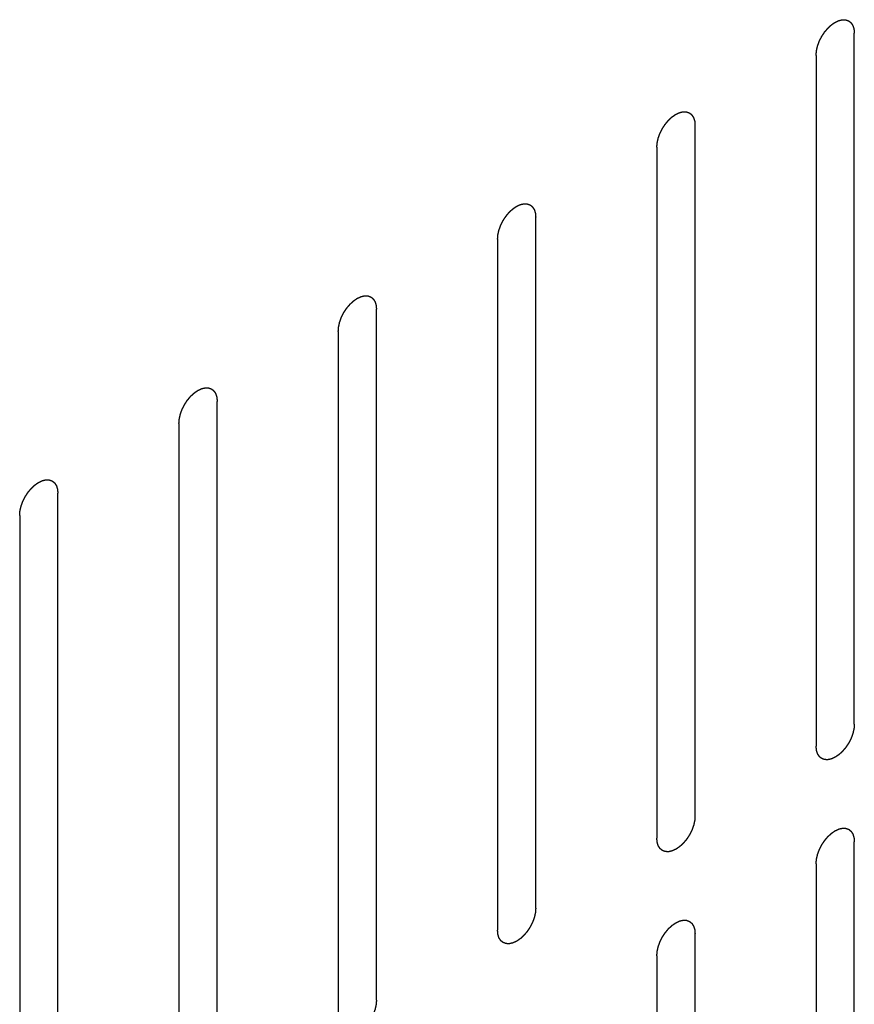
# Model space of a CAD drawing. Header units: inches. Extents: x 5 to 265, y 5 to 171.
# Tile 44 of 212: x 204.88 to 206.04, y 68.19 to 69.56. Entities that reach past the tile are written whole.
import ezdxf

# ---------------------------------------------------------------- set-up
doc = ezdxf.new("R2010")
doc.units = ezdxf.units.IN
doc.header["$LTSCALE"] = 14.96
doc.header["$MEASUREMENT"] = 0
doc.linetypes.add('HIDDEN', pattern=[0.2, 0.1, -0.1])
doc.layers.add('08_ALL_COSMETICS', color=7, linetype='CONTINUOUS')

msp = doc.modelspace()

# ---------------------------------------------------------------- linework, layer by layer
at = {"layer": '08_ALL_COSMETICS', "color": 7, "linetype": 'HIDDEN'}
for p, q in [((206.0388, 68.5807), (206.0388, 69.5401)), ((205.9858, 69.5094), (205.9858, 68.55)), ((205.8175, 68.4529), (205.8175, 69.4123)), ((205.7645, 69.3817), (205.7645, 68.4223)), ((205.5962, 68.3251), (205.5962, 69.2845)), ((205.5431, 69.2539), (205.5431, 68.2945)), ((205.3748, 68.1973), (205.3748, 69.1567)), ((205.3218, 69.1261), (205.3218, 68.1667)), ((205.1535, 68.0695), (205.1535, 69.0289)), ((205.1005, 68.9983), (205.1005, 68.0389)), ((204.9322, 67.9418), (204.9322, 68.9012)), ((204.8792, 68.8705), (204.8792, 67.9111)), ((206.0388, 67.458), (206.0388, 68.4174)), ((205.9858, 68.3867), (205.9858, 67.4274)), ((205.8175, 67.3302), (205.8175, 68.2896)), ((205.7645, 68.259), (205.7645, 67.2996))]:
    msp.add_line(p, q, dxfattribs=at)
for points in [[(205.9858, 69.5094), (205.9858, 69.51), (205.9859, 69.511), (205.986, 69.5126), (205.9861, 69.5139), (205.9862, 69.5148), (205.9863, 69.5153), (205.9863, 69.5157), (205.9864, 69.5161), (205.9865, 69.5166), (205.9867, 69.5176), (205.987, 69.519), (205.9873, 69.5203), (205.9876, 69.5213), (205.9877, 69.5218), (205.9878, 69.5223), (205.9879, 69.5227), (205.9881, 69.5232), (205.9885, 69.5242), (205.989, 69.5256), (205.9895, 69.527), (205.9899, 69.528), (205.9901, 69.5285), (205.9902, 69.5289), (205.9904, 69.5294), (205.9907, 69.5299), (205.9912, 69.5309), (205.9919, 69.5323), (205.9926, 69.5336), (205.9931, 69.5346), (205.9933, 69.5352), (205.9935, 69.5356), (205.9938, 69.536), (205.9941, 69.5365), (205.9947, 69.5374), (205.9955, 69.5386), (205.9964, 69.5399), (205.997, 69.5408), (205.9973, 69.5413), (205.9975, 69.5417), (205.9978, 69.542), (205.9982, 69.5425), (205.9989, 69.5433), (205.9998, 69.5444), (206.0008, 69.5455), (206.0014, 69.5463), (206.0018, 69.5468), (206.0021, 69.5471), (206.0024, 69.5474), (206.0028, 69.5478), (206.0036, 69.5485), (206.0046, 69.5494), (206.0056, 69.5504), (206.0063, 69.5511), (206.0068, 69.5514), (206.0071, 69.5518), (206.0074, 69.552), (206.0078, 69.5523), (206.0086, 69.5528), (206.0097, 69.5536), (206.0108, 69.5543), (206.0115, 69.5548), (206.012, 69.5551), (206.0123, 69.5554), (206.0126, 69.5555), (206.0131, 69.5557), (206.0138, 69.5561), (206.0149, 69.5566), (206.0159, 69.5571), (206.0167, 69.5574), (206.0171, 69.5576), (206.0175, 69.5578), (206.0178, 69.5578), (206.0182, 69.5579), (206.0189, 69.5581), (206.0199, 69.5583), (206.021, 69.5586), (206.0217, 69.5587), (206.0221, 69.5588), (206.0224, 69.5589), (206.0227, 69.5589), (206.0231, 69.5589), (206.0237, 69.5588), (206.0247, 69.5588), (206.0256, 69.5588), (206.0263, 69.5588), (206.0267, 69.5587), (206.027, 69.5587), (206.0272, 69.5586), (206.0276, 69.5585), (206.0282, 69.5583), (206.029, 69.558), (206.0299, 69.5577), (206.0305, 69.5574), (206.0308, 69.5573), (206.0311, 69.5572), (206.0313, 69.557), (206.0315, 69.5568), (206.032, 69.5564), (206.0327, 69.5559), (206.0334, 69.5553), (206.0339, 69.5549), (206.0341, 69.5547), (206.0343, 69.5545), (206.0345, 69.5543), (206.0347, 69.5539), (206.035, 69.5534), (206.0356, 69.5526), (206.0361, 69.5518), (206.0364, 69.5512), (206.0366, 69.5509), (206.0368, 69.5507), (206.0369, 69.5503), (206.037, 69.5499), (206.0372, 69.5492), (206.0375, 69.5482), (206.0378, 69.5472), (206.0381, 69.5465), (206.0382, 69.5461), (206.0383, 69.5458), (206.0383, 69.5454), (206.0384, 69.545), (206.0384, 69.5441), (206.0386, 69.5429), (206.0387, 69.5415), (206.0388, 69.5405), (206.0388, 69.5401)], [(205.7645, 69.3817), (205.7645, 69.3822), (205.7646, 69.3832), (205.7647, 69.3848), (205.7648, 69.3861), (205.7649, 69.387), (205.7649, 69.3875), (205.7649, 69.3879), (205.7651, 69.3883), (205.7652, 69.3889), (205.7654, 69.3898), (205.7657, 69.3912), (205.766, 69.3926), (205.7662, 69.3935), (205.7664, 69.3941), (205.7664, 69.3945), (205.7666, 69.3949), (205.7668, 69.3955), (205.7672, 69.3964), (205.7677, 69.3978), (205.7682, 69.3992), (205.7685, 69.4002), (205.7687, 69.4007), (205.7689, 69.4012), (205.7691, 69.4016), (205.7694, 69.4021), (205.7699, 69.4031), (205.7706, 69.4045), (205.7713, 69.4059), (205.7717, 69.4068), (205.772, 69.4074), (205.7722, 69.4078), (205.7725, 69.4082), (205.7728, 69.4087), (205.7734, 69.4096), (205.7742, 69.4108), (205.7751, 69.4121), (205.7756, 69.413), (205.776, 69.4135), (205.7762, 69.4139), (205.7765, 69.4142), (205.7769, 69.4147), (205.7776, 69.4155), (205.7785, 69.4166), (205.7795, 69.4178), (205.7801, 69.4186), (205.7805, 69.419), (205.7808, 69.4194), (205.7811, 69.4196), (205.7815, 69.42), (205.7822, 69.4207), (205.7833, 69.4217), (205.7843, 69.4226), (205.785, 69.4233), (205.7854, 69.4237), (205.7857, 69.424), (205.7861, 69.4242), (205.7865, 69.4245), (205.7873, 69.425), (205.7884, 69.4258), (205.7894, 69.4265), (205.7902, 69.4271), (205.7906, 69.4274), (205.791, 69.4276), (205.7913, 69.4277), (205.7917, 69.4279), (205.7925, 69.4283), (205.7936, 69.4288), (205.7946, 69.4293), (205.7954, 69.4296), (205.7958, 69.4298), (205.7961, 69.43), (205.7964, 69.43), (205.7968, 69.4301), (205.7976, 69.4303), (205.7986, 69.4305), (205.7996, 69.4308), (205.8004, 69.4309), (205.8008, 69.431), (205.8011, 69.4311), (205.8014, 69.4311), (205.8017, 69.4311), (205.8024, 69.4311), (205.8034, 69.431), (205.8043, 69.431), (205.805, 69.431), (205.8054, 69.4309), (205.8057, 69.431), (205.8059, 69.4308), (205.8062, 69.4307), (205.8068, 69.4305), (205.8077, 69.4302), (205.8085, 69.4299), (205.8091, 69.4297), (205.8095, 69.4295), (205.8097, 69.4295), (205.8099, 69.4293), (205.8102, 69.429), (205.8107, 69.4286), (205.8114, 69.4281), (205.8121, 69.4275), (205.8125, 69.4271), (205.8128, 69.4269), (205.813, 69.4267), (205.8132, 69.4265), (205.8134, 69.4262), (205.8137, 69.4256), (205.8142, 69.4248), (205.8147, 69.424), (205.8151, 69.4234), (205.8153, 69.4231), (205.8155, 69.4229), (205.8155, 69.4226), (205.8157, 69.4222), (205.8159, 69.4215), (205.8162, 69.4204), (205.8165, 69.4194), (205.8168, 69.4187), (205.8169, 69.4183), (205.817, 69.418), (205.817, 69.4177), (205.817, 69.4172), (205.8171, 69.4163), (205.8172, 69.4152), (205.8174, 69.4137), (205.8174, 69.4128), (205.8175, 69.4123)], [(205.5431, 69.2539), (205.5432, 69.2544), (205.5433, 69.2554), (205.5434, 69.257), (205.5435, 69.2583), (205.5436, 69.2592), (205.5436, 69.2597), (205.5436, 69.2601), (205.5437, 69.2605), (205.5439, 69.2611), (205.5441, 69.262), (205.5444, 69.2634), (205.5447, 69.2648), (205.5449, 69.2657), (205.545, 69.2663), (205.5451, 69.2667), (205.5453, 69.2671), (205.5455, 69.2677), (205.5458, 69.2686), (205.5464, 69.27), (205.5469, 69.2714), (205.5472, 69.2724), (205.5474, 69.273), (205.5475, 69.2734), (205.5478, 69.2738), (205.5481, 69.2743), (205.5485, 69.2753), (205.5492, 69.2767), (205.5499, 69.2781), (205.5504, 69.279), (205.5507, 69.2796), (205.5509, 69.28), (205.5512, 69.2804), (205.5515, 69.2809), (205.5521, 69.2818), (205.5529, 69.2831), (205.5537, 69.2843), (205.5543, 69.2852), (205.5547, 69.2857), (205.5549, 69.2861), (205.5552, 69.2865), (205.5556, 69.2869), (205.5562, 69.2877), (205.5572, 69.2888), (205.5581, 69.29), (205.5588, 69.2908), (205.5592, 69.2912), (205.5595, 69.2916), (205.5598, 69.2919), (205.5602, 69.2922), (205.5609, 69.2929), (205.5619, 69.2939), (205.563, 69.2948), (205.5637, 69.2955), (205.5641, 69.2959), (205.5644, 69.2962), (205.5647, 69.2964), (205.5652, 69.2967), (205.5659, 69.2972), (205.567, 69.298), (205.5681, 69.2987), (205.5689, 69.2993), (205.5693, 69.2996), (205.5697, 69.2998), (205.57, 69.2999), (205.5704, 69.3002), (205.5712, 69.3005), (205.5722, 69.301), (205.5733, 69.3015), (205.5741, 69.3019), (205.5745, 69.302), (205.5748, 69.3022), (205.5751, 69.3023), (205.5755, 69.3024), (205.5762, 69.3025), (205.5773, 69.3028), (205.5783, 69.303), (205.579, 69.3032), (205.5794, 69.3033), (205.5798, 69.3034), (205.58, 69.3033), (205.5804, 69.3033), (205.5811, 69.3033), (205.582, 69.3032), (205.583, 69.3032), (205.5837, 69.3032), (205.584, 69.3032), (205.5843, 69.3032), (205.5846, 69.3031), (205.5849, 69.3029), (205.5855, 69.3027), (205.5864, 69.3024), (205.5872, 69.3021), (205.5878, 69.3019), (205.5881, 69.3018), (205.5884, 69.3017), (205.5886, 69.3015), (205.5889, 69.3013), (205.5894, 69.3009), (205.59, 69.3003), (205.5907, 69.2997), (205.5912, 69.2993), (205.5915, 69.2991), (205.5917, 69.299), (205.5918, 69.2987), (205.592, 69.2984), (205.5924, 69.2978), (205.5929, 69.297), (205.5934, 69.2962), (205.5938, 69.2957), (205.594, 69.2953), (205.5941, 69.2951), (205.5942, 69.2948), (205.5944, 69.2944), (205.5946, 69.2937), (205.5949, 69.2927), (205.5952, 69.2917), (205.5954, 69.291), (205.5955, 69.2905), (205.5957, 69.2903), (205.5957, 69.2899), (205.5957, 69.2894), (205.5958, 69.2886), (205.5959, 69.2874), (205.596, 69.2859), (205.5961, 69.285), (205.5962, 69.2845)], [(205.3218, 69.1261), (205.3219, 69.1266), (205.3219, 69.1277), (205.3221, 69.1292), (205.3222, 69.1305), (205.3222, 69.1314), (205.3223, 69.1319), (205.3223, 69.1323), (205.3224, 69.1327), (205.3225, 69.1333), (205.3228, 69.1343), (205.3231, 69.1356), (205.3234, 69.137), (205.3236, 69.138), (205.3237, 69.1385), (205.3238, 69.1389), (205.324, 69.1393), (205.3242, 69.1399), (205.3245, 69.1409), (205.325, 69.1423), (205.3255, 69.1437), (205.3259, 69.1446), (205.3261, 69.1452), (205.3262, 69.1456), (205.3265, 69.146), (205.3267, 69.1466), (205.3272, 69.1475), (205.3279, 69.1489), (205.3286, 69.1503), (205.3291, 69.1513), (205.3294, 69.1518), (205.3296, 69.1522), (205.3298, 69.1526), (205.3302, 69.1531), (205.3307, 69.154), (205.3316, 69.1553), (205.3324, 69.1566), (205.333, 69.1574), (205.3333, 69.1579), (205.3336, 69.1583), (205.3339, 69.1587), (205.3342, 69.1591), (205.3349, 69.1599), (205.3359, 69.1611), (205.3368, 69.1622), (205.3375, 69.163), (205.3379, 69.1634), (205.3381, 69.1638), (205.3384, 69.1641), (205.3389, 69.1645), (205.3396, 69.1651), (205.3406, 69.1661), (205.3416, 69.167), (205.3424, 69.1677), (205.3428, 69.1681), (205.3431, 69.1684), (205.3434, 69.1686), (205.3439, 69.1689), (205.3446, 69.1695), (205.3457, 69.1702), (205.3468, 69.171), (205.3476, 69.1715), (205.348, 69.1718), (205.3483, 69.172), (205.3487, 69.1722), (205.3491, 69.1724), (205.3498, 69.1727), (205.3509, 69.1732), (205.352, 69.1737), (205.3527, 69.1741), (205.3532, 69.1743), (205.3535, 69.1744), (205.3538, 69.1745), (205.3542, 69.1746), (205.3549, 69.1747), (205.356, 69.175), (205.357, 69.1752), (205.3577, 69.1754), (205.3581, 69.1755), (205.3584, 69.1756), (205.3587, 69.1755), (205.3591, 69.1755), (205.3598, 69.1755), (205.3607, 69.1755), (205.3617, 69.1754), (205.3623, 69.1754), (205.3627, 69.1754), (205.363, 69.1754), (205.3633, 69.1753), (205.3636, 69.1752), (205.3642, 69.1749), (205.365, 69.1746), (205.3659, 69.1743), (205.3665, 69.1741), (205.3668, 69.174), (205.3671, 69.1739), (205.3673, 69.1737), (205.3676, 69.1735), (205.368, 69.1731), (205.3687, 69.1725), (205.3694, 69.172), (205.3699, 69.1716), (205.3702, 69.1713), (205.3704, 69.1712), (205.3705, 69.1709), (205.3707, 69.1706), (205.3711, 69.17), (205.3716, 69.1692), (205.3721, 69.1684), (205.3725, 69.1679), (205.3727, 69.1675), (205.3728, 69.1673), (205.3729, 69.167), (205.373, 69.1666), (205.3732, 69.1659), (205.3736, 69.1649), (205.3739, 69.1639), (205.3741, 69.1632), (205.3742, 69.1628), (205.3743, 69.1625), (205.3743, 69.1621), (205.3744, 69.1616), (205.3745, 69.1608), (205.3746, 69.1596), (205.3747, 69.1582), (205.3748, 69.1572), (205.3748, 69.1567)], [(205.1005, 68.9983), (205.1005, 68.9988), (205.1006, 68.9999), (205.1007, 69.0014), (205.1008, 69.0027), (205.1009, 69.0036), (205.101, 69.0042), (205.101, 69.0045), (205.1011, 69.005), (205.1012, 69.0055), (205.1014, 69.0065), (205.1017, 69.0078), (205.1021, 69.0092), (205.1023, 69.0102), (205.1024, 69.0107), (205.1025, 69.0111), (205.1026, 69.0116), (205.1028, 69.0121), (205.1032, 69.0131), (205.1037, 69.0145), (205.1042, 69.0159), (205.1046, 69.0168), (205.1048, 69.0174), (205.1049, 69.0178), (205.1051, 69.0182), (205.1054, 69.0188), (205.1059, 69.0198), (205.1066, 69.0211), (205.1073, 69.0225), (205.1078, 69.0235), (205.108, 69.024), (205.1082, 69.0245), (205.1085, 69.0248), (205.1088, 69.0253), (205.1094, 69.0262), (205.1103, 69.0275), (205.1111, 69.0288), (205.1117, 69.0297), (205.112, 69.0302), (205.1122, 69.0306), (205.1125, 69.0309), (205.1129, 69.0314), (205.1136, 69.0321), (205.1145, 69.0333), (205.1155, 69.0344), (205.1161, 69.0352), (205.1165, 69.0357), (205.1168, 69.036), (205.1171, 69.0363), (205.1175, 69.0367), (205.1183, 69.0374), (205.1193, 69.0383), (205.1203, 69.0393), (205.121, 69.0399), (205.1215, 69.0403), (205.1218, 69.0406), (205.1221, 69.0408), (205.1225, 69.0411), (205.1233, 69.0417), (205.1244, 69.0424), (205.1255, 69.0432), (205.1262, 69.0437), (205.1267, 69.044), (205.127, 69.0443), (205.1273, 69.0444), (205.1278, 69.0446), (205.1285, 69.0449), (205.1296, 69.0454), (205.1307, 69.0459), (205.1314, 69.0463), (205.1318, 69.0465), (205.1322, 69.0467), (205.1325, 69.0467), (205.1329, 69.0468), (205.1336, 69.047), (205.1346, 69.0472), (205.1357, 69.0474), (205.1364, 69.0476), (205.1368, 69.0477), (205.1371, 69.0478), (205.1374, 69.0478), (205.1378, 69.0477), (205.1384, 69.0477), (205.1394, 69.0477), (205.1403, 69.0476), (205.141, 69.0476), (205.1414, 69.0476), (205.1417, 69.0476), (205.1419, 69.0475), (205.1423, 69.0474), (205.1429, 69.0472), (205.1437, 69.0469), (205.1446, 69.0465), (205.1452, 69.0463), (205.1455, 69.0462), (205.1458, 69.0461), (205.146, 69.0459), (205.1462, 69.0457), (205.1467, 69.0453), (205.1474, 69.0447), (205.1481, 69.0442), (205.1486, 69.0438), (205.1488, 69.0435), (205.1491, 69.0434), (205.1492, 69.0431), (205.1494, 69.0428), (205.1498, 69.0423), (205.1503, 69.0415), (205.1508, 69.0406), (205.1511, 69.0401), (205.1513, 69.0398), (205.1515, 69.0395), (205.1516, 69.0392), (205.1517, 69.0388), (205.1519, 69.0381), (205.1522, 69.0371), (205.1526, 69.0361), (205.1528, 69.0354), (205.1529, 69.035), (205.153, 69.0347), (205.153, 69.0343), (205.1531, 69.0338), (205.1531, 69.033), (205.1533, 69.0318), (205.1534, 69.0304), (205.1535, 69.0294), (205.1535, 69.0289)], [(204.8792, 68.8705), (204.8792, 68.8711), (204.8793, 68.8721), (204.8794, 68.8737), (204.8795, 68.875), (204.8796, 68.8759), (204.8796, 68.8764), (204.8797, 68.8768), (204.8798, 68.8772), (204.8799, 68.8777), (204.8801, 68.8787), (204.8804, 68.8801), (204.8807, 68.8814), (204.8809, 68.8824), (204.8811, 68.8829), (204.8811, 68.8834), (204.8813, 68.8838), (204.8815, 68.8843), (204.8819, 68.8853), (204.8824, 68.8867), (204.8829, 68.8881), (204.8832, 68.8891), (204.8834, 68.8896), (204.8836, 68.89), (204.8838, 68.8905), (204.8841, 68.891), (204.8846, 68.892), (204.8853, 68.8934), (204.886, 68.8947), (204.8864, 68.8957), (204.8867, 68.8963), (204.8869, 68.8967), (204.8872, 68.897), (204.8875, 68.8976), (204.8881, 68.8984), (204.8889, 68.8997), (204.8898, 68.901), (204.8903, 68.9019), (204.8907, 68.9024), (204.8909, 68.9028), (204.8912, 68.9031), (204.8916, 68.9036), (204.8923, 68.9044), (204.8932, 68.9055), (204.8942, 68.9066), (204.8948, 68.9074), (204.8952, 68.9079), (204.8955, 68.9082), (204.8958, 68.9085), (204.8962, 68.9089), (204.8969, 68.9096), (204.898, 68.9105), (204.899, 68.9115), (204.8997, 68.9122), (204.9001, 68.9125), (204.9004, 68.9129), (204.9008, 68.9131), (204.9012, 68.9134), (204.902, 68.9139), (204.9031, 68.9147), (204.9042, 68.9154), (204.9049, 68.9159), (204.9054, 68.9162), (204.9057, 68.9165), (204.906, 68.9166), (204.9064, 68.9168), (204.9072, 68.9172), (204.9083, 68.9177), (204.9093, 68.9182), (204.9101, 68.9185), (204.9105, 68.9187), (204.9108, 68.9189), (204.9111, 68.9189), (204.9116, 68.919), (204.9123, 68.9192), (204.9133, 68.9194), (204.9143, 68.9197), (204.9151, 68.9198), (204.9155, 68.9199), (204.9158, 68.92), (204.9161, 68.92), (204.9165, 68.92), (204.9171, 68.9199), (204.9181, 68.9199), (204.919, 68.9199), (204.9197, 68.9198), (204.9201, 68.9198), (204.9204, 68.9198), (204.9206, 68.9197), (204.921, 68.9196), (204.9215, 68.9194), (204.9224, 68.9191), (204.9232, 68.9188), (204.9238, 68.9185), (204.9242, 68.9184), (204.9244, 68.9183), (204.9246, 68.9181), (204.9249, 68.9179), (204.9254, 68.9175), (204.9261, 68.917), (204.9268, 68.9164), (204.9272, 68.916), (204.9275, 68.9158), (204.9277, 68.9156), (204.9279, 68.9154), (204.9281, 68.915), (204.9284, 68.9145), (204.9289, 68.9137), (204.9294, 68.9129), (204.9298, 68.9123), (204.93, 68.912), (204.9302, 68.9118), (204.9303, 68.9114), (204.9304, 68.911), (204.9306, 68.9103), (204.9309, 68.9093), (204.9312, 68.9083), (204.9315, 68.9076), (204.9316, 68.9072), (204.9317, 68.9069), (204.9317, 68.9065), (204.9318, 68.9061), (204.9318, 68.9052), (204.9319, 68.904), (204.9321, 68.9026), (204.9322, 68.9016), (204.9322, 68.9012)], [(206.0388, 68.5807), (206.0388, 68.5801), (206.0387, 68.5791), (206.0386, 68.5775), (206.0385, 68.5762), (206.0384, 68.5753), (206.0383, 68.5748), (206.0383, 68.5744), (206.0382, 68.574), (206.0381, 68.5735), (206.0379, 68.5725), (206.0376, 68.5711), (206.0372, 68.5698), (206.037, 68.5688), (206.0369, 68.5683), (206.0368, 68.5678), (206.0367, 68.5674), (206.0365, 68.5669), (206.0361, 68.5659), (206.0356, 68.5645), (206.0351, 68.5631), (206.0347, 68.5621), (206.0345, 68.5616), (206.0344, 68.5612), (206.0342, 68.5607), (206.0339, 68.5602), (206.0334, 68.5592), (206.0327, 68.5578), (206.032, 68.5565), (206.0315, 68.5555), (206.0313, 68.5549), (206.0311, 68.5545), (206.0308, 68.5542), (206.0305, 68.5536), (206.0299, 68.5528), (206.0291, 68.5515), (206.0282, 68.5502), (206.0276, 68.5493), (206.0273, 68.5488), (206.0271, 68.5484), (206.0268, 68.5481), (206.0264, 68.5476), (206.0257, 68.5468), (206.0248, 68.5457), (206.0238, 68.5446), (206.0232, 68.5438), (206.0228, 68.5433), (206.0225, 68.543), (206.0222, 68.5427), (206.0218, 68.5423), (206.021, 68.5416), (206.02, 68.5407), (206.019, 68.5397), (206.0183, 68.539), (206.0178, 68.5387), (206.0175, 68.5384), (206.0172, 68.5381), (206.0168, 68.5378), (206.016, 68.5373), (206.0149, 68.5366), (206.0138, 68.5358), (206.0131, 68.5353), (206.0126, 68.535), (206.0123, 68.5347), (206.012, 68.5346), (206.0115, 68.5344), (206.0108, 68.534), (206.0097, 68.5335), (206.0087, 68.533), (206.0079, 68.5327), (206.0075, 68.5325), (206.0071, 68.5323), (206.0068, 68.5323), (206.0064, 68.5322), (206.0057, 68.532), (206.0047, 68.5318), (206.0036, 68.5315), (206.0029, 68.5314), (206.0025, 68.5313), (206.0022, 68.5312), (206.0019, 68.5312), (206.0015, 68.5312), (206.0009, 68.5313), (205.9999, 68.5313), (205.999, 68.5313), (205.9983, 68.5314), (205.9979, 68.5314), (205.9976, 68.5314), (205.9974, 68.5315), (205.997, 68.5316), (205.9964, 68.5318), (205.9956, 68.5321), (205.9947, 68.5324), (205.9941, 68.5327), (205.9938, 68.5328), (205.9935, 68.5329), (205.9933, 68.5331), (205.9931, 68.5333), (205.9926, 68.5337), (205.9919, 68.5342), (205.9912, 68.5348), (205.9907, 68.5352), (205.9905, 68.5354), (205.9902, 68.5356), (205.9901, 68.5358), (205.9899, 68.5362), (205.9896, 68.5367), (205.989, 68.5375), (205.9885, 68.5383), (205.9882, 68.5389), (205.988, 68.5392), (205.9878, 68.5394), (205.9877, 68.5398), (205.9876, 68.5402), (205.9874, 68.5409), (205.9871, 68.5419), (205.9867, 68.5429), (205.9865, 68.5436), (205.9864, 68.544), (205.9863, 68.5443), (205.9863, 68.5447), (205.9862, 68.5451), (205.9862, 68.546), (205.986, 68.5472), (205.9859, 68.5486), (205.9858, 68.5496), (205.9858, 68.55)], [(205.8175, 68.4529), (205.8174, 68.4524), (205.8174, 68.4513), (205.8172, 68.4498), (205.8171, 68.4485), (205.8171, 68.4476), (205.817, 68.447), (205.817, 68.4467), (205.8169, 68.4462), (205.8168, 68.4457), (205.8165, 68.4447), (205.8162, 68.4434), (205.8159, 68.442), (205.8157, 68.441), (205.8156, 68.4405), (205.8155, 68.4401), (205.8153, 68.4396), (205.8151, 68.4391), (205.8148, 68.4381), (205.8143, 68.4367), (205.8138, 68.4353), (205.8134, 68.4344), (205.8132, 68.4338), (205.8131, 68.4334), (205.8128, 68.433), (205.8126, 68.4324), (205.8121, 68.4314), (205.8114, 68.4301), (205.8107, 68.4287), (205.8102, 68.4277), (205.8099, 68.4272), (205.8097, 68.4267), (205.8095, 68.4264), (205.8091, 68.4259), (205.8086, 68.425), (205.8077, 68.4237), (205.8069, 68.4224), (205.8063, 68.4215), (205.806, 68.421), (205.8057, 68.4206), (205.8054, 68.4203), (205.8051, 68.4199), (205.8044, 68.4191), (205.8034, 68.4179), (205.8025, 68.4168), (205.8018, 68.416), (205.8014, 68.4155), (205.8012, 68.4152), (205.8009, 68.4149), (205.8004, 68.4145), (205.7997, 68.4139), (205.7987, 68.4129), (205.7977, 68.4119), (205.7969, 68.4113), (205.7965, 68.4109), (205.7962, 68.4106), (205.7959, 68.4104), (205.7955, 68.4101), (205.7947, 68.4095), (205.7936, 68.4088), (205.7925, 68.408), (205.7917, 68.4075), (205.7913, 68.4072), (205.791, 68.4069), (205.7907, 68.4068), (205.7902, 68.4066), (205.7895, 68.4063), (205.7884, 68.4058), (205.7873, 68.4053), (205.7866, 68.4049), (205.7861, 68.4047), (205.7858, 68.4045), (205.7855, 68.4045), (205.7851, 68.4044), (205.7844, 68.4042), (205.7833, 68.404), (205.7823, 68.4038), (205.7816, 68.4036), (205.7812, 68.4035), (205.7809, 68.4034), (205.7806, 68.4035), (205.7802, 68.4035), (205.7795, 68.4035), (205.7786, 68.4035), (205.7776, 68.4036), (205.777, 68.4036), (205.7766, 68.4036), (205.7763, 68.4036), (205.776, 68.4037), (205.7757, 68.4038), (205.7751, 68.404), (205.7743, 68.4043), (205.7734, 68.4047), (205.7728, 68.4049), (205.7725, 68.405), (205.7722, 68.4051), (205.772, 68.4053), (205.7717, 68.4055), (205.7713, 68.4059), (205.7706, 68.4065), (205.7699, 68.407), (205.7694, 68.4074), (205.7692, 68.4077), (205.7689, 68.4078), (205.7688, 68.4081), (205.7686, 68.4084), (205.7682, 68.4089), (205.7677, 68.4097), (205.7672, 68.4106), (205.7668, 68.4111), (205.7667, 68.4114), (205.7665, 68.4117), (205.7664, 68.412), (205.7663, 68.4124), (205.7661, 68.4131), (205.7657, 68.4141), (205.7654, 68.4151), (205.7652, 68.4158), (205.7651, 68.4162), (205.765, 68.4165), (205.765, 68.4169), (205.7649, 68.4174), (205.7648, 68.4182), (205.7647, 68.4194), (205.7646, 68.4208), (205.7645, 68.4218), (205.7645, 68.4223)], [(205.9858, 68.3867), (205.9858, 68.3873), (205.9859, 68.3883), (205.986, 68.3899), (205.9861, 68.3912), (205.9862, 68.3921), (205.9863, 68.3926), (205.9863, 68.393), (205.9864, 68.3934), (205.9865, 68.3939), (205.9867, 68.3949), (205.987, 68.3963), (205.9873, 68.3976), (205.9876, 68.3986), (205.9877, 68.3992), (205.9878, 68.3996), (205.9879, 68.4), (205.9881, 68.4005), (205.9885, 68.4015), (205.989, 68.4029), (205.9895, 68.4043), (205.9899, 68.4053), (205.9901, 68.4058), (205.9902, 68.4062), (205.9904, 68.4067), (205.9907, 68.4072), (205.9912, 68.4082), (205.9919, 68.4096), (205.9926, 68.4109), (205.9931, 68.4119), (205.9933, 68.4125), (205.9935, 68.4129), (205.9938, 68.4133), (205.9941, 68.4138), (205.9947, 68.4147), (205.9955, 68.4159), (205.9964, 68.4172), (205.997, 68.4181), (205.9973, 68.4186), (205.9975, 68.419), (205.9978, 68.4193), (205.9982, 68.4198), (205.9989, 68.4206), (205.9998, 68.4217), (206.0008, 68.4228), (206.0014, 68.4236), (206.0018, 68.4241), (206.0021, 68.4245), (206.0024, 68.4247), (206.0028, 68.4251), (206.0036, 68.4258), (206.0046, 68.4267), (206.0056, 68.4277), (206.0063, 68.4284), (206.0068, 68.4288), (206.0071, 68.4291), (206.0074, 68.4293), (206.0078, 68.4296), (206.0086, 68.4301), (206.0097, 68.4309), (206.0108, 68.4316), (206.0115, 68.4321), (206.012, 68.4324), (206.0123, 68.4327), (206.0126, 68.4328), (206.0131, 68.433), (206.0138, 68.4334), (206.0149, 68.4339), (206.0159, 68.4344), (206.0167, 68.4347), (206.0171, 68.4349), (206.0175, 68.4351), (206.0178, 68.4351), (206.0182, 68.4352), (206.0189, 68.4354), (206.0199, 68.4356), (206.021, 68.4359), (206.0217, 68.436), (206.0221, 68.4361), (206.0224, 68.4362), (206.0227, 68.4362), (206.0231, 68.4362), (206.0237, 68.4361), (206.0247, 68.4361), (206.0256, 68.4361), (206.0263, 68.4361), (206.0267, 68.436), (206.027, 68.4361), (206.0272, 68.4359), (206.0276, 68.4358), (206.0282, 68.4356), (206.029, 68.4353), (206.0299, 68.435), (206.0305, 68.4348), (206.0308, 68.4346), (206.0311, 68.4346), (206.0313, 68.4344), (206.0315, 68.4341), (206.032, 68.4337), (206.0327, 68.4332), (206.0334, 68.4326), (206.0339, 68.4322), (206.0341, 68.432), (206.0343, 68.4318), (206.0345, 68.4316), (206.0347, 68.4313), (206.035, 68.4307), (206.0356, 68.4299), (206.0361, 68.4291), (206.0364, 68.4285), (206.0366, 68.4282), (206.0368, 68.428), (206.0369, 68.4276), (206.037, 68.4273), (206.0372, 68.4265), (206.0375, 68.4255), (206.0378, 68.4245), (206.0381, 68.4238), (206.0382, 68.4234), (206.0383, 68.4231), (206.0383, 68.4228), (206.0384, 68.4223), (206.0384, 68.4214), (206.0386, 68.4202), (206.0387, 68.4188), (206.0388, 68.4178), (206.0388, 68.4174)], [(205.5962, 68.3251), (205.5961, 68.3246), (205.596, 68.3235), (205.5959, 68.322), (205.5958, 68.3207), (205.5957, 68.3198), (205.5957, 68.3193), (205.5957, 68.3189), (205.5956, 68.3185), (205.5954, 68.3179), (205.5952, 68.3169), (205.5949, 68.3156), (205.5946, 68.3142), (205.5944, 68.3132), (205.5943, 68.3127), (205.5942, 68.3123), (205.594, 68.3119), (205.5938, 68.3113), (205.5935, 68.3103), (205.593, 68.3089), (205.5924, 68.3076), (205.5921, 68.3066), (205.5919, 68.306), (205.5918, 68.3056), (205.5915, 68.3052), (205.5913, 68.3046), (205.5908, 68.3037), (205.5901, 68.3023), (205.5894, 68.3009), (205.5889, 68.2999), (205.5886, 68.2994), (205.5884, 68.299), (205.5881, 68.2986), (205.5878, 68.2981), (205.5872, 68.2972), (205.5864, 68.2959), (205.5856, 68.2946), (205.585, 68.2938), (205.5847, 68.2933), (205.5844, 68.2929), (205.5841, 68.2925), (205.5837, 68.2921), (205.5831, 68.2913), (205.5821, 68.2901), (205.5812, 68.289), (205.5805, 68.2882), (205.5801, 68.2878), (205.5798, 68.2874), (205.5795, 68.2871), (205.5791, 68.2867), (205.5784, 68.2861), (205.5774, 68.2851), (205.5763, 68.2842), (205.5756, 68.2835), (205.5752, 68.2831), (205.5749, 68.2828), (205.5746, 68.2826), (205.5741, 68.2823), (205.5734, 68.2818), (205.5723, 68.281), (205.5712, 68.2802), (205.5704, 68.2797), (205.57, 68.2794), (205.5697, 68.2792), (205.5693, 68.279), (205.5689, 68.2788), (205.5682, 68.2785), (205.5671, 68.278), (205.566, 68.2775), (205.5653, 68.2771), (205.5648, 68.2769), (205.5645, 68.2768), (205.5642, 68.2767), (205.5638, 68.2766), (205.5631, 68.2765), (205.562, 68.2762), (205.561, 68.276), (205.5603, 68.2758), (205.5599, 68.2757), (205.5595, 68.2756), (205.5593, 68.2757), (205.5589, 68.2757), (205.5582, 68.2757), (205.5573, 68.2757), (205.5563, 68.2758), (205.5556, 68.2758), (205.5553, 68.2758), (205.555, 68.2758), (205.5547, 68.2759), (205.5544, 68.276), (205.5538, 68.2763), (205.5529, 68.2766), (205.5521, 68.2769), (205.5515, 68.2771), (205.5512, 68.2772), (205.5509, 68.2773), (205.5507, 68.2775), (205.5504, 68.2777), (205.5499, 68.2781), (205.5493, 68.2787), (205.5486, 68.2792), (205.5481, 68.2796), (205.5478, 68.2799), (205.5476, 68.28), (205.5475, 68.2803), (205.5473, 68.2806), (205.5469, 68.2812), (205.5464, 68.282), (205.5459, 68.2828), (205.5455, 68.2833), (205.5453, 68.2837), (205.5452, 68.2839), (205.5451, 68.2842), (205.5449, 68.2846), (205.5447, 68.2853), (205.5444, 68.2863), (205.5441, 68.2873), (205.5439, 68.288), (205.5438, 68.2884), (205.5436, 68.2887), (205.5436, 68.2891), (205.5436, 68.2896), (205.5435, 68.2904), (205.5434, 68.2916), (205.5433, 68.293), (205.5432, 68.294), (205.5431, 68.2945)], [(205.7645, 68.259), (205.7645, 68.2595), (205.7646, 68.2605), (205.7647, 68.2621), (205.7648, 68.2634), (205.7649, 68.2643), (205.7649, 68.2648), (205.7649, 68.2652), (205.7651, 68.2656), (205.7652, 68.2662), (205.7654, 68.2671), (205.7657, 68.2685), (205.766, 68.2699), (205.7662, 68.2708), (205.7664, 68.2714), (205.7664, 68.2718), (205.7666, 68.2722), (205.7668, 68.2728), (205.7672, 68.2737), (205.7677, 68.2751), (205.7682, 68.2765), (205.7685, 68.2775), (205.7687, 68.2781), (205.7689, 68.2785), (205.7691, 68.2789), (205.7694, 68.2794), (205.7699, 68.2804), (205.7706, 68.2818), (205.7713, 68.2832), (205.7717, 68.2841), (205.772, 68.2847), (205.7722, 68.2851), (205.7725, 68.2855), (205.7728, 68.286), (205.7734, 68.2869), (205.7742, 68.2882), (205.7751, 68.2894), (205.7756, 68.2903), (205.776, 68.2908), (205.7762, 68.2912), (205.7765, 68.2915), (205.7769, 68.292), (205.7776, 68.2928), (205.7785, 68.2939), (205.7795, 68.2951), (205.7801, 68.2959), (205.7805, 68.2963), (205.7808, 68.2967), (205.7811, 68.2969), (205.7815, 68.2973), (205.7822, 68.298), (205.7833, 68.299), (205.7843, 68.2999), (205.785, 68.3006), (205.7854, 68.301), (205.7857, 68.3013), (205.7861, 68.3015), (205.7865, 68.3018), (205.7873, 68.3023), (205.7884, 68.3031), (205.7894, 68.3038), (205.7902, 68.3044), (205.7906, 68.3047), (205.791, 68.3049), (205.7913, 68.305), (205.7917, 68.3052), (205.7925, 68.3056), (205.7936, 68.3061), (205.7946, 68.3066), (205.7954, 68.3069), (205.7958, 68.3071), (205.7961, 68.3073), (205.7964, 68.3074), (205.7968, 68.3075), (205.7976, 68.3076), (205.7986, 68.3079), (205.7996, 68.3081), (205.8004, 68.3083), (205.8008, 68.3083), (205.8011, 68.3084), (205.8014, 68.3084), (205.8017, 68.3084), (205.8024, 68.3084), (205.8034, 68.3083), (205.8043, 68.3083), (205.805, 68.3083), (205.8054, 68.3083), (205.8057, 68.3083), (205.8059, 68.3082), (205.8062, 68.308), (205.8068, 68.3078), (205.8077, 68.3075), (205.8085, 68.3072), (205.8091, 68.307), (205.8095, 68.3068), (205.8097, 68.3068), (205.8099, 68.3066), (205.8102, 68.3064), (205.8107, 68.306), (205.8114, 68.3054), (205.8121, 68.3048), (205.8125, 68.3044), (205.8128, 68.3042), (205.813, 68.3041), (205.8132, 68.3038), (205.8134, 68.3035), (205.8137, 68.3029), (205.8142, 68.3021), (205.8147, 68.3013), (205.8151, 68.3007), (205.8153, 68.3004), (205.8155, 68.3002), (205.8155, 68.2999), (205.8157, 68.2995), (205.8159, 68.2988), (205.8162, 68.2978), (205.8165, 68.2967), (205.8168, 68.296), (205.8169, 68.2956), (205.817, 68.2954), (205.817, 68.295), (205.817, 68.2945), (205.8171, 68.2937), (205.8172, 68.2925), (205.8174, 68.291), (205.8174, 68.2901), (205.8175, 68.2896)], [(205.3748, 68.1973), (205.3748, 68.1968), (205.3747, 68.1958), (205.3746, 68.1942), (205.3745, 68.1929), (205.3744, 68.192), (205.3744, 68.1915), (205.3744, 68.1911), (205.3742, 68.1907), (205.3741, 68.1901), (205.3739, 68.1892), (205.3736, 68.1878), (205.3733, 68.1864), (205.3731, 68.1855), (205.3729, 68.1849), (205.3729, 68.1845), (205.3727, 68.1841), (205.3725, 68.1835), (205.3721, 68.1826), (205.3716, 68.1812), (205.3711, 68.1798), (205.3708, 68.1788), (205.3706, 68.1782), (205.3704, 68.1778), (205.3702, 68.1774), (205.3699, 68.1769), (205.3694, 68.1759), (205.3687, 68.1745), (205.3681, 68.1731), (205.3676, 68.1722), (205.3673, 68.1716), (205.3671, 68.1712), (205.3668, 68.1708), (205.3665, 68.1703), (205.3659, 68.1694), (205.3651, 68.1681), (205.3642, 68.1669), (205.3637, 68.166), (205.3633, 68.1655), (205.3631, 68.1651), (205.3628, 68.1648), (205.3624, 68.1643), (205.3617, 68.1635), (205.3608, 68.1624), (205.3598, 68.1612), (205.3592, 68.1604), (205.3588, 68.16), (205.3585, 68.1596), (205.3582, 68.1593), (205.3578, 68.159), (205.3571, 68.1583), (205.356, 68.1573), (205.355, 68.1564), (205.3543, 68.1557), (205.3539, 68.1553), (205.3536, 68.155), (205.3532, 68.1548), (205.3528, 68.1545), (205.352, 68.154), (205.3509, 68.1532), (205.3499, 68.1525), (205.3491, 68.1519), (205.3487, 68.1516), (205.3483, 68.1514), (205.348, 68.1513), (205.3476, 68.151), (205.3468, 68.1507), (205.3458, 68.1502), (205.3447, 68.1497), (205.3439, 68.1494), (205.3435, 68.1492), (205.3432, 68.149), (205.3429, 68.1489), (205.3425, 68.1488), (205.3417, 68.1487), (205.3407, 68.1484), (205.3397, 68.1482), (205.3389, 68.148), (205.3385, 68.148), (205.3382, 68.1478), (205.3379, 68.1479), (205.3376, 68.1479), (205.3369, 68.1479), (205.3359, 68.148), (205.335, 68.148), (205.3343, 68.148), (205.3339, 68.148), (205.3336, 68.148), (205.3334, 68.1481), (205.3331, 68.1483), (205.3325, 68.1485), (205.3316, 68.1488), (205.3308, 68.1491), (205.3302, 68.1493), (205.3298, 68.1495), (205.3296, 68.1495), (205.3294, 68.1497), (205.3291, 68.1499), (205.3286, 68.1503), (205.3279, 68.1509), (205.3273, 68.1515), (205.3268, 68.1519), (205.3265, 68.1521), (205.3263, 68.1522), (205.3261, 68.1525), (205.3259, 68.1528), (205.3256, 68.1534), (205.3251, 68.1542), (205.3246, 68.155), (205.3242, 68.1556), (205.324, 68.1559), (205.3238, 68.1561), (205.3238, 68.1564), (205.3236, 68.1568), (205.3234, 68.1575), (205.3231, 68.1585), (205.3228, 68.1595), (205.3226, 68.1602), (205.3224, 68.1607), (205.3223, 68.1609), (205.3223, 68.1613), (205.3223, 68.1618), (205.3222, 68.1626), (205.3221, 68.1638), (205.3219, 68.1653), (205.3219, 68.1662), (205.3218, 68.1667)]]:
    msp.add_open_spline(points, degree=3, knots=[0, 0, 0, 0, 0.015625, 0.03125, 0.046875, 0.054688, 0.058594, 0.0625, 0.066406, 0.070312, 0.078125, 0.09375, 0.109375, 0.117188, 0.121094, 0.125, 0.128906, 0.132812, 0.140625, 0.15625, 0.171875, 0.179688, 0.183594, 0.1875, 0.191406, 0.195312, 0.203125, 0.21875, 0.234375, 0.242188, 0.246094, 0.25, 0.253906, 0.257812, 0.265625, 0.28125, 0.296875, 0.304688, 0.308594, 0.3125, 0.316406, 0.320312, 0.328125, 0.34375, 0.359375, 0.367188, 0.371094, 0.375, 0.378906, 0.382812, 0.390625, 0.40625, 0.421875, 0.429688, 0.433594, 0.4375, 0.441406, 0.445312, 0.453125, 0.46875, 0.484375, 0.492188, 0.496094, 0.5, 0.503906, 0.507812, 0.515625, 0.53125, 0.546875, 0.554688, 0.558594, 0.5625, 0.566406, 0.570312, 0.578125, 0.59375, 0.609375, 0.617188, 0.621094, 0.625, 0.628906, 0.632812, 0.640625, 0.65625, 0.671875, 0.679688, 0.683594, 0.6875, 0.691406, 0.695312, 0.703125, 0.71875, 0.734375, 0.742188, 0.746094, 0.75, 0.753906, 0.757812, 0.765625, 0.78125, 0.796875, 0.804688, 0.808594, 0.8125, 0.816406, 0.820312, 0.828125, 0.84375, 0.859375, 0.867188, 0.871094, 0.875, 0.878906, 0.882812, 0.890625, 0.90625, 0.921875, 0.929688, 0.933594, 0.9375, 0.941406, 0.945312, 0.953125, 0.96875, 0.984375, 1, 1, 1, 1], dxfattribs=at)

doc.saveas('drawing.dxf')
